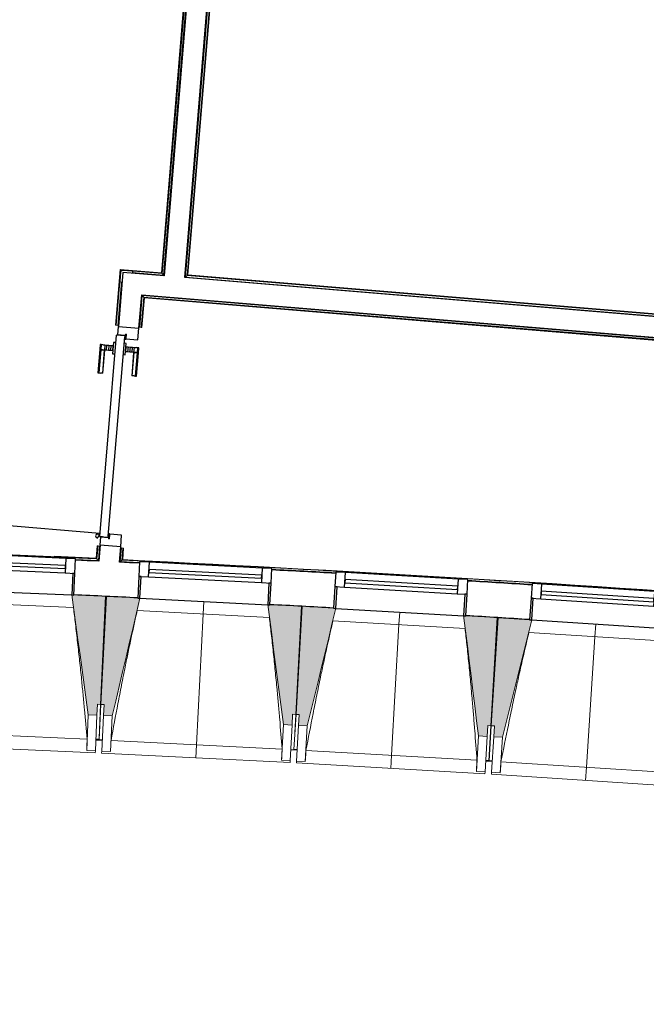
# Model space of a CAD drawing. Header units: millimetres. Extents: x -24070 to 30874, y -36590 to 4541.
# Tile 11 of 33: x -15457 to -12569, y -22550 to -18013. Entities that reach past the tile are written whole.
import ezdxf

# ---------------------------------------------------------------- set-up
doc = ezdxf.new("R2010")
doc.units = ezdxf.units.MM
for name, color, linetype, lineweight in [('A-DOOR', 7, 'Continuous', 25), ('A-FLOR-HRAL', 7, 'Continuous', 18), ('BATIEMENT', 7, 'Continuous', 18), ('BATIMENT', 7, 'Continuous', 25), ('ELEMENTS DETAILS', 7, 'Continuous', 18), ('EQP SPE', 7, 'Continuous', 18), ('FENETRES', 7, 'Continuous', 25), ('GEN', 7, 'Continuous', 18), ('SOLS', 7, 'Continuous', 25)]:
    doc.layers.add(name, color=color, linetype=linetype, lineweight=lineweight)
doc.layers.add('A-GLAZ', color=7, linetype='Continuous', lineweight=25, true_color=0x5c63b1)

# ---------------------------------------------------------------- blocks, each defined once
blk = doc.blocks.new('PRT_SIMPLE_HUI_58x68x48 - PRT_BOIS_1V_EI30_930x2040x40-552262-2021_015_1111_DCE_1_50_N0 FINI_CVC_CTA')
at = {"layer": 'ELEMENTS DETAILS', "lineweight": 25}
h = blk.add_hatch(color=256, dxfattribs=at)
h.paths.add_polyline_path([(-483.8, -9.7), (-489.6, -8), (-508.5, -8), (-508.5, -11.5), (-502, -11.5), (-502.1, -10.3), (-505.2, -10.3), (-505.2, -9.3), (-488.4, -9.4), (-485.1, -10.6)])
h.paths.add_polyline_path([(-483.8, -9.7), (-485.1, -11.7), (-496.1, -13.2), (-500.5, -13.6), (-500.5, -14.5), (-495.9, -14.5), (-483.8, -12.8), (-483.8, -10.5)])
h = blk.add_hatch(color=256, dxfattribs=at)
h.paths.add_polyline_path([(413.8, -9.7), (413.8, -12.8), (426.2, -14.5), (430.5, -14.1), (430.4, -13.2), (423.1, -12.8), (415.1, -11.7), (414.4, -10.7)])
h.paths.add_polyline_path([(438.5, -8), (418.5, -8), (413.8, -9.7), (415.1, -10.6), (418.7, -9.3), (435.2, -9.3), (435.2, -10.3), (432, -10.5), (432, -11.5), (438.5, -11.5), (438.5, -9)])
at = {"layer": 'A-DOOR'}
for p, q in [((-499.5, -14.5), (-499.5, -54.5)), ((426, -14.5), (-496, -14.5)), ((430.5, -54.5), (430.5, -14.5)), ((-499.5, -54.5), (430.5, -54.5)), ((417, -54.5), (417, -977.5))]:
    blk.add_line(p, q, dxfattribs=at)
at = {"layer": 'BATIMENT'}
for p, q in [((-427.1, 55), (-450.6, 55)), ((-450.6, 55), (-450.6, 54.5)), ((-450.6, 54.5), (-450.6, 50.4)), ((-427.1, 54.5), (-450.6, 54.5)), ((-450.6, 50.4), (-450.6, 43.3)), ((-427.1, 50.4), (-450.6, 50.4)), ((-319.6, 55), (-427.1, 55)), ((-427.1, 55), (-427.1, 54.5)), ((-427.1, 54.5), (-427.1, 55)), ((-427.1, 54.5), (-427.1, 50.4)), ((-319.6, 54.5), (-427.1, 54.5)), ((-427.1, 50.4), (-427.1, 54.5)), ((-427.1, 50.4), (-427.1, 43.3)), ((-319.6, 50.4), (-427.1, 50.4)), ((-427.1, 43.3), (-427.1, 50.4)), ((-319.6, 54.5), (-319.6, 55)), ((-319.6, 50.4), (-319.6, 54.5)), ((-319.6, 43.3), (-319.6, 50.4)), ((-450.6, 34), (-450.6, 43.3)), ((-450.6, 25.6), (-450.6, 34)), ((-427.1, 34), (-450.6, 34)), ((-450.6, 15.2), (-450.6, 25.6)), ((-427.1, 25.6), (-450.6, 25.6)), ((-450.6, 4.4), (-450.6, 15.2)), ((-427.1, 15.2), (-450.6, 15.2)), ((-450.6, -4), (-450.6, 4.4)), ((-450.6, 4.4), (-427.1, 4.4)), ((-427.1, 34), (-427.1, 43.3)), ((-427.1, 43.3), (-427.1, 34)), ((-427.1, 32.8), (-427.1, 34)), ((-319.6, 34), (-427.1, 34)), ((-427.1, 34), (-427.1, 25.6)), ((-427.1, 32.8), (-319.6, 32.8)), ((-427.1, 25.6), (-427.1, 15.2)), ((-427.1, 15.2), (-427.1, 4.4)), ((-427.1, 4.4), (-427.1, -4)), ((-319.6, 43.3), (-319.6, 34)), ((-319.6, 34), (-319.6, 32.8)), ((-465.6, -5.5), (-465.6, -14.5)), ((-413.4, -5.5), (-465.6, -5.5)), ((-450.6, -4), (-450.6, -5)), ((-450.6, -5), (-427.1, -5)), ((-427.1, -5), (-427.1, -4)), ((-413.4, -14.5), (-413.4, -5.5)), ((-465.6, -54.5), (-465.6, -63.5)), ((-465.6, -63.5), (-413.4, -63.5)), ((-427.1, -64), (-450.6, -64)), ((-450.6, -64), (-450.6, -65)), ((-450.6, -73.4), (-450.6, -65)), ((-450.6, -84.2), (-450.6, -73.4)), ((-427.1, -73.4), (-450.6, -73.4)), ((-450.6, -94.6), (-450.6, -84.2)), ((-450.6, -84.2), (-427.1, -84.2)), ((-427.1, -65), (-427.1, -64)), ((-427.1, -65), (-427.1, -73.4)), ((-427.1, -73.4), (-427.1, -84.2)), ((-427.1, -84.2), (-427.1, -94.6)), ((-413.4, -63.5), (-413.4, -54.5)), ((-450.6, -103), (-450.6, -94.6)), ((-450.6, -94.6), (-427.1, -94.6)), ((-450.6, -112.3), (-450.6, -103)), ((-450.6, -103), (-427.1, -103)), ((-450.6, -112.3), (-450.6, -119.4)), ((-450.6, -119.4), (-450.6, -123.5)), ((-450.6, -119.4), (-427.1, -119.4)), ((-450.6, -123.5), (-450.6, -124)), ((-450.6, -123.5), (-427.1, -123.5)), ((-450.6, -124), (-427.1, -124)), ((-427.1, -94.6), (-427.1, -103)), ((-427.1, -103), (-427.1, -101.8)), ((-319.6, -101.8), (-427.1, -101.8)), ((-427.1, -112.3), (-427.1, -103)), ((-427.1, -103), (-319.6, -103)), ((-427.1, -103), (-427.1, -112.3)), ((-427.1, -112.3), (-427.1, -119.4)), ((-427.1, -119.4), (-427.1, -112.3)), ((-427.1, -119.4), (-427.1, -123.5)), ((-427.1, -119.4), (-319.6, -119.4)), ((-427.1, -123.5), (-427.1, -119.4)), ((-427.1, -123.5), (-427.1, -124)), ((-427.1, -123.5), (-319.6, -123.5)), ((-427.1, -124), (-427.1, -123.5)), ((-427.1, -124), (-319.6, -124)), ((-319.6, -101.8), (-319.6, -103)), ((-319.6, -103), (-319.6, -112.3)), ((-319.6, -119.4), (-319.6, -112.3)), ((-319.6, -123.5), (-319.6, -119.4)), ((-319.6, -124), (-319.6, -123.5))]:
    blk.add_line(p, q, dxfattribs=at)
for radius, start, end in [(9.12, 155.8208, 180), (9.12, 180, 204.1792), (7.5, 360, 180), (7.5, 180, 360), (7.5, 180, 240), (7.5, 135, 165), (9.12, 111.9887, 120), (9.12, 240, 248.0113), (7.5, 60, 120), (7.5, 270, 0), (9.12, 60, 68.0113), (7.5, 0, 30), (9.12, 0, 24.1792)]:
    blk.add_arc((429, -65.5), radius, start, end, dxfattribs=at)
at = {"layer": 'ELEMENTS DETAILS'}
for p, q in [((-488.5, -8), (-508.5, -8)), ((-508.5, -8), (-508.5, -11.5)), ((-508.5, -11.5), (-502, -11.5)), ((-505.2, -10.3), (-505.2, -9.3)), ((-505.2, -9.3), (-488.7, -9.3)), ((-502, -10.3), (-505.2, -10.3)), ((-502, -11.5), (-502, -10.3)), ((-496.1, -13.2), (-500.5, -13.2)), ((-500.5, -13.2), (-500.5, -14.5)), ((-500.5, -14.5), (-496, -14.5)), ((-485.1, -11.7), (-496.1, -13.2)), ((-496, -14.5), (-483.8, -12.8)), ((-488.7, -9.3), (-485.1, -10.6)), ((-483.8, -9.7), (-488.5, -8)), ((-485.1, -10.6), (-485.1, -11.7)), ((-483.8, -12.8), (-483.8, -9.7)), ((418.5, -8), (413.8, -9.7)), ((413.8, -9.7), (413.8, -12.8)), ((413.8, -12.8), (426, -14.5)), ((415.1, -10.6), (418.7, -9.3)), ((415.1, -11.7), (415.1, -10.6)), ((426.1, -13.2), (415.1, -11.7)), ((438.5, -8), (418.5, -8)), ((418.7, -9.3), (435.2, -9.3)), ((426, -14.5), (430.5, -14.5)), ((430.5, -13.2), (426.1, -13.2)), ((430.5, -14.5), (430.5, -13.2)), ((435.2, -10.3), (432, -10.3)), ((432, -10.3), (432, -11.5)), ((432, -11.5), (438.5, -11.5)), ((435.2, -9.3), (435.2, -10.3)), ((438.5, -11.5), (438.5, -8))]:
    blk.add_line(p, q, dxfattribs=at)
at = {"layer": 'EQP SPE'}
for p, q in [((430.5, -40.5), (430.5, -54.5)), ((430.5, -54.5), (403.5, -54.5))]:
    blk.add_line(p, q, dxfattribs=at)
blk = doc.blocks.new('XXX_VIDE FENETRE - 590-389517-2021_015_1111_DCE_1_50_N0 FINI_CVC_CTA')
at = {"layer": 'A-GLAZ'}
for p, q in [((260.1, -120), (-260.1, -120)), ((-260.1, -120), (-260.1, -135)), ((-260.1, -135), (260.1, -135)), ((260.1, -135), (260.1, -120))]:
    blk.add_line(p, q, dxfattribs=at)
at = {"layer": 'FENETRES'}
for p, q in [((-305.1, 0), (-305.1, -100)), ((-295.1, 0), (-305.1, 0)), ((295.1, 0), (-295.1, 0)), ((-295.1, -100), (-295.1, 0)), ((305.1, 0), (295.1, 0)), ((295.1, 0), (295.1, -100)), ((305.1, -100), (305.1, 0)), ((-305.1, -100), (-295.1, -100)), ((-260.1, -100), (-305.1, -100)), ((-305.1, -100), (-305.1, -167.5)), ((-260.1, -167.5), (-260.1, -100)), ((260.1, -100), (-260.1, -100)), ((260.1, -100), (260.1, -167.5)), ((305.1, -100), (260.1, -100)), ((295.1, -100), (305.1, -100)), ((305.1, -167.5), (305.1, -100)), ((-305.1, -167.5), (-260.1, -167.5)), ((-260.1, -167.5), (260.1, -167.5)), ((260.1, -167.5), (305.1, -167.5))]:
    blk.add_line(p, q, dxfattribs=at)
blk = doc.blocks.new('Garde-corps - Garde-corps-505471-2021_015_1111_DCE_1_50_N0 FINI_CVC_CTA')
at = {"layer": 'A-FLOR-HRAL'}
for p, q in [((-14410.7, -14446.4), (-14803.3, -19179.3)), ((-14409, -14444.9), (-14801.8, -19181.1)), ((-14407.1, -14443.2), (-14800.2, -19182.9)), ((-14399.4, -14436.5), (-14793.7, -19190.6)), ((-14993.5, -19163.5), (-15014.9, -19421.1)), ((-14992, -19165.3), (-15013.3, -19421.3)), ((-14990.4, -19167.2), (-15011.5, -19421.4)), ((-14803.3, -19179.3), (-14993.5, -19163.5)), ((-14801.8, -19181.1), (-14992, -19165.3)), ((-14800.2, -19182.9), (-14990.4, -19167.2)), ((-14990.4, -19167.2), (-14987.7, -19170.5)), ((-14793.7, -19190.6), (-14938.1, -19178.6)), ((-14800.2, -19182.9), (-14793.7, -19190.6)), ((-14987.7, -19220.7), (-15004.4, -19422)), ((-15014.9, -19421.1), (-15013.3, -19421.3)), ((-15011.5, -19421.4), (-15013.3, -19421.3)), ((-15004.4, -19422), (-15011.5, -19421.4)), ((-15004.4, -19422), (-15001.4, -19422.3)), ((-15099.2, -20437.6), (-15103.9, -20494.4)), ((-15097.6, -20437.8), (-15102.4, -20496.1)), ((-15095.8, -20437.9), (-15100.8, -20497.9)), ((-15097.6, -20437.8), (-15099.2, -20437.6)), ((-15097.6, -20437.8), (-15095.8, -20437.9)), ((-15095.8, -20437.9), (-15088.7, -20438.5)), ((-15088.7, -20438.5), (-15094.3, -20505.3)), ((-15085.8, -20438.8), (-15088.7, -20438.5)), ((-15103.9, -20494.4), (-15340.2, -20488)), ((-15103.9, -20494.4), (-15297.2, -20485.4)), ((-15094.3, -20505.3), (-15199.5, -20502.5)), ((-15094.3, -20505.3), (-15199.4, -20500.4))]:
    blk.add_line(p, q, dxfattribs=at)
at = {"layer": 'A-FLOR-HRAL', "flags": 128}
blk.add_lwpolyline([(-15100.8, -20497.9), (-15097.6, -20501.6), (-15094.3, -20505.3)], dxfattribs=at)
at = {"layer": 'A-FLOR-HRAL'}
for radius, start, end in [(130446.8, 87.310169, 90.815427), (130448.6, 87.310907, 88.301428)]:
    blk.add_arc((-21222.6, -150801), radius, start, end, dxfattribs=at)
for points, knots in [([(-14993.5, -19163.5), (-14993.5, -19163.5), (-14993.5, -19163.5), (-14993.4, -19163.7), (-14993.3, -19163.8), (-14993.1, -19164), (-14993, -19164.2), (-14992.9, -19164.3), (-14992.7, -19164.4), (-14992.6, -19164.6), (-14992.5, -19164.7), (-14992.4, -19164.8), (-14992.3, -19165), (-14992.2, -19165.1), (-14992.1, -19165.2), (-14992, -19165.3)], [0.1, 0.1, 0.1, 0.1, 0.2, 0.3, 0.4, 0.475, 0.55, 0.6, 0.65, 0.7, 0.75, 0.8, 0.85, 0.9, 1, 1, 1, 1]), ([(-14803.3, -19179.3), (-14803.3, -19179.3), (-14803.3, -19179.3), (-14803.2, -19179.4), (-14803, -19179.6), (-14802.9, -19179.8), (-14802.7, -19179.9), (-14802.6, -19180.1), (-14802.5, -19180.2), (-14802.4, -19180.4), (-14802.3, -19180.5), (-14802.2, -19180.6), (-14802.1, -19180.7), (-14801.9, -19180.9), (-14801.8, -19181), (-14801.8, -19181.1)], [0.1, 0.1, 0.1, 0.1, 0.2, 0.3, 0.4, 0.475, 0.55, 0.6, 0.65, 0.7, 0.75, 0.8, 0.85, 0.9, 1, 1, 1, 1]), ([(-14793.7, -19190.6), (-14793.7, -19190.6), (-14793.6, -19190.7), (-14793.5, -19190.9), (-14793.3, -19191), (-14793.2, -19191.2), (-14793, -19191.4), (-14792.8, -19191.6), (-14792.6, -19191.9), (-14792.4, -19192.2), (-14792.2, -19192.4), (-14791.9, -19192.7), (-14791.5, -19193.2), (-14791.2, -19193.6), (-14790.9, -19193.9)], [0, 0, 0, 0, 0.166667, 0.25, 0.333333, 0.416667, 0.458333, 0.5, 0.583333, 0.666667, 0.708333, 0.75, 0.833333, 1, 1, 1, 1]), ([(-15103.9, -20494.4), (-15103.9, -20494.4), (-15103.9, -20494.4), (-15103.8, -20494.5), (-15103.7, -20494.6), (-15103.6, -20494.7), (-15103.5, -20494.8), (-15103.3, -20495), (-15103.2, -20495.2), (-15103, -20495.4), (-15102.8, -20495.6), (-15102.6, -20495.8), (-15102.5, -20496), (-15102.4, -20496.1)], [0.075, 0.075, 0.075, 0.075, 0.15, 0.2125, 0.275, 0.35, 0.425, 0.5, 0.6, 0.7, 0.775, 0.85, 1, 1, 1, 1]), ([(-15094.3, -20505.3), (-15094.3, -20505.3), (-15094.3, -20505.4), (-15094.2, -20505.4), (-15094.2, -20505.5), (-15094.1, -20505.6), (-15094, -20505.7), (-15093.9, -20505.8), (-15093.8, -20505.9), (-15093.7, -20506), (-15093.6, -20506.1), (-15093.5, -20506.2), (-15093.4, -20506.3), (-15093.3, -20506.4), (-15093.2, -20506.6), (-15093.1, -20506.7), (-15093, -20506.8), (-15092.8, -20507), (-15092.5, -20507.4), (-15092.1, -20507.9), (-15091.7, -20508.3), (-15091.5, -20508.5)], [0, 0, 0, 0, 0.071429, 0.107143, 0.142857, 0.214286, 0.25, 0.285714, 0.321429, 0.357143, 0.392857, 0.428571, 0.464286, 0.5, 0.535714, 0.571429, 0.607143, 0.642857, 0.714286, 0.857143, 1, 1, 1, 1])]:
    blk.add_open_spline(points, degree=3, knots=knots, dxfattribs=at)
blk = doc.blocks.new('Garde-corps - Garde-corps-505703-2021_015_1111_DCE_1_50_N0 FINI_CVC_CTA')
at = {"layer": 'A-FLOR-HRAL'}
for p, q in [((-14693, -19199), (-14298.4, -14441.6)), ((-14685.3, -19192.5), (-14291.9, -14449.1)), ((-14683.5, -19190.9), (-14290.4, -14451.4)), ((-14681.7, -19189.4), (-14288.8, -14452.6)), ((-11496.1, -19453.6), (-14681.7, -19189.4)), ((-14685.3, -19192.5), (-14693, -19199)), ((-11497, -19464.1), (-14693, -19199)), ((-11496.4, -19457), (-14685.3, -19192.5)), ((-11496.3, -19455.2), (-14683.5, -19190.9))]:
    blk.add_line(p, q, dxfattribs=at)
for points, knots in [([(-14681.7, -19189.4), (-14681.7, -19189.4), (-14681.7, -19189.4), (-14681.8, -19189.5), (-14682, -19189.6), (-14682.2, -19189.8), (-14682.3, -19189.9), (-14682.5, -19190.1), (-14682.6, -19190.2), (-14682.8, -19190.3), (-14682.9, -19190.4), (-14683, -19190.5), (-14683.1, -19190.6), (-14683.3, -19190.7), (-14683.4, -19190.8), (-14683.5, -19190.9)], [0.1, 0.1, 0.1, 0.1, 0.2, 0.3, 0.4, 0.475, 0.55, 0.6, 0.65, 0.7, 0.75, 0.8, 0.85, 0.9, 1, 1, 1, 1]), ([(-14693, -19199), (-14693, -19199), (-14693.1, -19199), (-14693.3, -19199.2), (-14693.5, -19199.3), (-14693.7, -19199.5), (-14693.8, -19199.7), (-14694, -19199.8), (-14694.3, -19200), (-14694.6, -19200.3), (-14694.8, -19200.5), (-14695.1, -19200.7), (-14695.6, -19201.1), (-14696, -19201.5), (-14696.3, -19201.7)], [0, 0, 0, 0, 0.166667, 0.25, 0.333333, 0.416667, 0.458333, 0.5, 0.583333, 0.666667, 0.708333, 0.75, 0.833333, 1, 1, 1, 1])]:
    blk.add_open_spline(points, degree=3, knots=knots, dxfattribs=at)
blk = doc.blocks.new('Garde-corps - Garde-corps-507164-2021_015_1111_DCE_1_50_N0 FINI_CVC_CTA')
at = {"layer": 'A-FLOR-HRAL'}
for p, q in [((-14903.8, -19430.4), (-14891.6, -19283.8)), ((-14896.7, -19430.9), (-14885.1, -19291.5)), ((-14894.9, -19431.1), (-14883.5, -19293.4)), ((-14893.3, -19431.2), (-14882, -19295.2)), ((-14891.6, -19283.8), (-11505.3, -19564.7)), ((-14885.1, -19291.5), (-14891.6, -19283.8)), ((-14885.1, -19291.5), (-11505.9, -19571.8)), ((-14883.5, -19293.4), (-11506.1, -19573.5)), ((-14882, -19295.2), (-11506.2, -19575.2)), ((-14906.8, -19430.1), (-14903.8, -19430.4)), ((-14896.7, -19430.9), (-14903.8, -19430.4)), ((-14894.9, -19431.1), (-14896.7, -19430.9)), ((-14894.9, -19431.1), (-14893.3, -19431.2)), ((-11506.2, -19575.2), (-11506.1, -19573.5)), ((-11505.9, -19571.8), (-11506.1, -19573.5)), ((-11505.3, -19564.7), (-11505.9, -19571.8)), ((-11505.3, -19564.7), (-11505.1, -19561.7))]:
    blk.add_line(p, q, dxfattribs=at)
for points, knots in [([(-14891.6, -19283.8), (-14891.6, -19283.8), (-14891.7, -19283.8), (-14891.8, -19283.6), (-14892, -19283.4), (-14892.2, -19283.2), (-14892.3, -19283), (-14892.5, -19282.9), (-14892.7, -19282.6), (-14892.9, -19282.3), (-14893.2, -19282), (-14893.4, -19281.8), (-14893.8, -19281.3), (-14894.1, -19280.9), (-14894.4, -19280.6)], [0, 0, 0, 0, 0.166667, 0.25, 0.333333, 0.416667, 0.458333, 0.5, 0.583333, 0.666667, 0.708333, 0.75, 0.833333, 1, 1, 1, 1]), ([(-14882, -19295.2), (-14882, -19295.2), (-14882.1, -19295.2), (-14882.2, -19295), (-14882.3, -19294.9), (-14882.4, -19294.7), (-14882.6, -19294.5), (-14882.7, -19294.4), (-14882.8, -19294.2), (-14882.9, -19294.1), (-14883, -19294), (-14883.2, -19293.9), (-14883.3, -19293.7), (-14883.4, -19293.6), (-14883.5, -19293.5), (-14883.5, -19293.4)], [0.1, 0.1, 0.1, 0.1, 0.2, 0.3, 0.4, 0.475, 0.55, 0.6, 0.65, 0.7, 0.75, 0.8, 0.85, 0.9, 1, 1, 1, 1])]:
    blk.add_open_spline(points, degree=3, knots=knots, dxfattribs=at)
blk = doc.blocks.new('Garde-corps - Garde-corps-508221-2021_015_1111_DCE_1_50_N0 FINI_CVC_CTA')
at = {"layer": 'A-FLOR-HRAL'}
for p, q in [((-14993.3, -20510.1), (-14988.1, -20446.9)), ((-14988.1, -20446.9), (-14991.1, -20446.6)), ((-14988.1, -20446.9), (-14981, -20447.5)), ((-14985.6, -20503.4), (-14981, -20447.5)), ((-14983.7, -20501.7), (-14979.3, -20447.6)), ((-14982, -20500.1), (-14977.6, -20447.7)), ((-14981, -20447.5), (-14979.3, -20447.6)), ((-14977.6, -20447.7), (-14979.3, -20447.6)), ((-14698.2, -20518.6), (-14982, -20500.1)), ((-14904.4, -20515.9), (-14993.3, -20510.1)), ((-14904.3, -20514.4), (-14993.3, -20510.1)), ((-14163.2, -20553.4), (-14224.3, -20549.4)), ((-14000.5, -20564.4), (-14005.1, -20564.1)), ((-11517.4, -20725.9), (-11537.5, -20724.4)), ((-11295.1, -20739.9), (-11333.8, -20737.3)), ((-10537.3, -20789.1), (-10822.5, -20770.6)), ((-10537.3, -20789.2), (-10721.2, -20774.2)), ((-10538.2, -20799.6), (-10683.4, -20790.2)), ((-10538.2, -20799.6), (-10683.2, -20787.8)), ((-9466.3, -20888.5), (-10538.2, -20799.6)), ((-10537.6, -20792.5), (-9412.8, -20885.8)), ((-10537.4, -20790.8), (-9410.9, -20884.2)), ((-9409.1, -20882.7), (-10537.3, -20789.1)), ((-9457.4, -21422.9), (-9412.8, -20885.8)), ((-9455.8, -21424.8), (-9410.9, -20884.2)), ((-9454.3, -21426.6), (-9409.1, -20882.7)), ((-9412.8, -20885.8), (-9416.1, -20888.6)), ((-9460.1, -21369.4), (-9424.3, -20938.2)), ((-10207.5, -21873.3), (-10164.6, -21357.1)), ((-10200.4, -21873.9), (-10158.1, -21364.8)), ((-10198.6, -21874), (-10156.5, -21366.7)), ((-10164.6, -21357.1), (-9509.8, -21411.4)), ((-10158.1, -21364.8), (-10164.6, -21357.1)), ((-10158.1, -21364.8), (-9457.4, -21422.9)), ((-10156.5, -21366.7), (-9455.8, -21424.8)), ((-10197, -21874.1), (-10155, -21368.4)), ((-10155, -21368.4), (-9454.3, -21426.6)), ((-9457.4, -21422.9), (-9460.2, -21419.6)), ((-10294.8, -22925.5), (-10267, -22590.8)), ((-10287.1, -22919), (-10259.9, -22591.4)), ((-10285.3, -22917.4), (-10258.2, -22591.5)), ((-10283.5, -22915.9), (-10256.6, -22591.7)), ((-10230.2, -22933.6), (-10298.1, -22928.3)), ((-9797.4, -22965.4), (-10294.8, -22925.5)), ((-9741, -22959.4), (-10283.5, -22915.9)), ((-10074.4, -22942.9), (-10244, -22929.5)), ((-9800.1, -22965.1), (-9972.7, -22951.1)), ((-9754.7, -23108.6), (-9742.7, -22960.9)), ((-9744.6, -22962.5), (-9753.8, -22961.8)), ((-9752.9, -23107.1), (-9741, -22959.4)), ((-9744.6, -22962.5), (-9747.5, -22965)), ((-9745.4, -22971.7), (-9744.6, -22962.5)), ((-9764.3, -23116.8), (-9756, -23014.2)), ((-9756.6, -23110.2), (-9748.7, -23012.4)), ((-9756.6, -23110.2), (-9764.3, -23116.8)), ((-9485.1, -23139.4), (-9764.3, -23116.8)), ((-9484.5, -23132.3), (-9756.6, -23110.2)), ((-9484.3, -23130.6), (-9754.7, -23108.6)), ((-9484.2, -23128.9), (-9752.9, -23107.1)), ((-9484.5, -23132.3), (-9485.1, -23139.4)), ((-9484.3, -23130.6), (-9484.5, -23132.3)), ((-9484.3, -23130.6), (-9484.2, -23128.9)), ((-9485.3, -23142.4), (-9485.1, -23139.4))]:
    blk.add_line(p, q, dxfattribs=at)
at = {"layer": 'A-FLOR-HRAL', "flags": 128}
for points in [[(-14985.6, -20503.4), (-14989.5, -20506.7), (-14993.3, -20510.1)], [(-14982, -20500.2), (-14982.1, -20500.2), (-14982.2, -20500.4), (-14982.4, -20500.5), (-14982.6, -20500.7), (-14982.9, -20500.9), (-14983.1, -20501.1), (-14983.3, -20501.3), (-14983.5, -20501.5), (-14983.7, -20501.7)], [(-14993.3, -20510.1), (-14993.5, -20510.2), (-14993.8, -20510.5), (-14994.2, -20510.9), (-14994.8, -20511.4), (-14995.4, -20511.9), (-14996, -20512.4), (-14996.6, -20513)], [(-10294.8, -22925.5), (-10295, -22925.6), (-10295.3, -22925.9), (-10295.7, -22926.3), (-10296.3, -22926.8), (-10296.8, -22927.3), (-10297.5, -22927.8), (-10298.1, -22928.3)], [(-10287.1, -22919), (-10291, -22922.3), (-10294.8, -22925.5)], [(-10283.5, -22915.9), (-10283.5, -22915.9), (-10283.6, -22916), (-10283.7, -22916.1), (-10283.9, -22916.3), (-10284.2, -22916.5), (-10284.4, -22916.7), (-10284.6, -22916.9), (-10284.8, -22917), (-10285.1, -22917.2), (-10285.3, -22917.4)]]:
    blk.add_lwpolyline(points, dxfattribs=at)
at = {"layer": 'A-FLOR-HRAL'}
for centre, radius, start, end in [((-21222.6, -150801), 130446.8, 85.301593, 87.259515), ((-21222.6, -150801), 130448.6, 85.791063, 87.258723), ((-21222.6, -150801), 130439.7, 86.825999, 86.955563), ((-21222.6, -150801), 130439.7, 86.427964, 86.557968), ((-21222.6, -150801), 130439.7, 86.029611, 86.159933), ((-21222.6, -150801), 130448.6, 85.301593, 85.790698), ((-21222.6, -150801), 130439.7, 85.633537, 85.761579), ((-19463.8, -140716), 118153.9, 85.305798, 85.545501), ((-19463.8, -140716), 118155.6, 85.280726, 85.544652), ((-19463.8, -140716), 118143.7, 85.364067, 85.484446)]:
    blk.add_arc(centre, radius, start, end, dxfattribs=at)
for points, knots in [([(-9409.1, -20882.7), (-9409.2, -20882.7), (-9409.2, -20882.7), (-9409.3, -20882.9), (-9409.5, -20883), (-9409.7, -20883.1), (-9409.8, -20883.3), (-9410, -20883.4), (-9410.1, -20883.5), (-9410.2, -20883.6), (-9410.4, -20883.7), (-9410.5, -20883.9), (-9410.6, -20884), (-9410.8, -20884.1), (-9410.9, -20884.2), (-9410.9, -20884.2)], [0.1, 0.1, 0.1, 0.1, 0.2, 0.3, 0.4, 0.475, 0.55, 0.6, 0.65, 0.7, 0.75, 0.8, 0.85, 0.9, 1, 1, 1, 1]), ([(-10164.6, -21357.1), (-10164.6, -21357.1), (-10164.7, -21357), (-10164.8, -21356.9), (-10165, -21356.7), (-10165.2, -21356.5), (-10165.3, -21356.3), (-10165.5, -21356.1), (-10165.7, -21355.8), (-10166, -21355.5), (-10166.2, -21355.3), (-10166.4, -21355), (-10166.8, -21354.6), (-10167.1, -21354.1), (-10167.4, -21353.9)], [0, 0, 0, 0, 0.166667, 0.25, 0.333333, 0.416667, 0.458333, 0.5, 0.583333, 0.666667, 0.708333, 0.75, 0.833333, 1, 1, 1, 1]), ([(-10155, -21368.4), (-10155, -21368.4), (-10155.1, -21368.4), (-10155.2, -21368.3), (-10155.3, -21368.1), (-10155.5, -21367.9), (-10155.6, -21367.8), (-10155.7, -21367.6), (-10155.8, -21367.5), (-10155.9, -21367.4), (-10156.1, -21367.2), (-10156.2, -21367.1), (-10156.3, -21367), (-10156.4, -21366.8), (-10156.5, -21366.7), (-10156.5, -21366.7)], [0.1, 0.1, 0.1, 0.1, 0.2, 0.3, 0.4, 0.475, 0.55, 0.6, 0.65, 0.7, 0.75, 0.8, 0.85, 0.9, 1, 1, 1, 1]), ([(-9454.3, -21426.6), (-9454.3, -21426.6), (-9454.3, -21426.5), (-9454.4, -21426.4), (-9454.6, -21426.2), (-9454.7, -21426.1), (-9454.9, -21425.9), (-9455, -21425.7), (-9455.1, -21425.6), (-9455.2, -21425.5), (-9455.3, -21425.4), (-9455.4, -21425.2), (-9455.5, -21425.1), (-9455.7, -21424.9), (-9455.7, -21424.8), (-9455.8, -21424.8)], [0.1, 0.1, 0.1, 0.1, 0.2, 0.3, 0.4, 0.475, 0.55, 0.6, 0.65, 0.7, 0.75, 0.8, 0.85, 0.9, 1, 1, 1, 1]), ([(-9741, -22959.4), (-9741, -22959.4), (-9741, -22959.4), (-9741.1, -22959.5), (-9741.2, -22959.6), (-9741.3, -22959.7), (-9741.5, -22959.9), (-9741.6, -22960), (-9741.9, -22960.2), (-9742.1, -22960.4), (-9742.3, -22960.5), (-9742.5, -22960.7), (-9742.6, -22960.9), (-9742.7, -22960.9)], [0.075, 0.075, 0.075, 0.075, 0.15, 0.2125, 0.275, 0.35, 0.425, 0.5, 0.6, 0.7, 0.775, 0.85, 1, 1, 1, 1]), ([(-9764.3, -23116.8), (-9764.3, -23116.8), (-9764.3, -23116.8), (-9764.5, -23117), (-9764.7, -23117.1), (-9764.9, -23117.3), (-9765.1, -23117.4), (-9765.3, -23117.6), (-9765.5, -23117.8), (-9765.8, -23118.1), (-9766.1, -23118.3), (-9766.3, -23118.5), (-9766.5, -23118.7), (-9766.7, -23118.8)], [0, 0, 0, 0, 0.1666667, 0.25, 0.3333333, 0.4166667, 0.4583333, 0.5, 0.5833333, 0.6666667, 0.7083333, 0.75, 0.8333333, 0.8333333, 0.8333333, 0.8333333]), ([(-9752.9, -23107.1), (-9752.9, -23107.1), (-9753, -23107.2), (-9753.1, -23107.3), (-9753.3, -23107.4), (-9753.4, -23107.6), (-9753.6, -23107.7), (-9753.8, -23107.8), (-9753.9, -23107.9), (-9754, -23108), (-9754.1, -23108.2), (-9754.3, -23108.3), (-9754.4, -23108.4), (-9754.6, -23108.5), (-9754.7, -23108.6), (-9754.7, -23108.6)], [0.1, 0.1, 0.1, 0.1, 0.2, 0.3, 0.4, 0.475, 0.55, 0.6, 0.65, 0.7, 0.75, 0.8, 0.85, 0.9, 1, 1, 1, 1])]:
    blk.add_open_spline(points, degree=3, knots=knots, dxfattribs=at)
blk = doc.blocks.new('1010_PROTECTION  D_ANGLE - 1010_PROTECTION  D_ANGLE-534363-2021_015_1111_DCE_1_50_N0 FINI_CVC_CTA')
at = {"layer": 'EQP SPE'}
for p, q in [((-10, 40), (-10, 0)), ((0, 0), (0, 40)), ((40, 0), (0, 0)), ((0, -10), (40, -10))]:
    blk.add_line(p, q, dxfattribs=at)
for centre, radius, start, end in [((-5, 40), 5, 360, 180), ((0, 0), 10, 180, 270), ((40, -5), 5, 270, 90)]:
    blk.add_arc(centre, radius, start, end, dxfattribs=at)
blk = doc.blocks.new('B02_ARC_rvt-1-2021_015_1111_DCE_1_50_N0 FINI_CVC_CTA')
at = {"layer": 'BATIEMENT', "lineweight": 25}
for p, q in [((-14396.1, -14433.6), (-14790.9, -19193.9)), ((-14696.3, -19201.7), (-14301.2, -14438.5)), ((-14981.2, -19178.1), (-14989, -19272.8)), ((-14790.9, -19193.9), (-14981.2, -19178.1)), ((-11492.6, -19467.4), (-14696.3, -19201.7)), ((-14989, -19272.8), (-15001.8, -19426.9)), ((-14907.2, -19434.7), (-14894.4, -19280.6)), ((-14894.4, -19280.6), (-11500.5, -19562.1)), ((-15001.8, -19426.9), (-14907.2, -19434.7)), ((-15085.4, -20434.1), (-15091.5, -20508.5)), ((-14990.7, -20442), (-15085.4, -20434.1)), ((-14996.6, -20513), (-14990.7, -20442))]:
    blk.add_line(p, q, dxfattribs=at)
at = {"layer": 'BATIEMENT', "lineweight": 25, "flags": 128}
for points in [[(-15091.5, -20508.5), (-15145.5, -20505.9), (-15199.5, -20503.4)], [(-14904.4, -20517.4), (-14950.5, -20515.2), (-14996.6, -20513)]]:
    blk.add_lwpolyline(points, dxfattribs=at)
at = {"layer": 'BATIEMENT', "lineweight": 25}
for radius, start, end in [(130436.7, 86.826002, 86.955561), (130436.7, 86.427967, 86.557965), (130276.7, 87.223762, 87.353211), (130276.7, 86.826166, 86.955396), (130276.7, 86.42813, 86.557799)]:
    blk.add_arc((-21222.6, -150801), radius, start, end, dxfattribs=at)
at = {"layer": 'SOLS'}
for p, q in [((-15005, -19465.1), (-15001.8, -19426.9)), ((-14912.2, -19487.9), (-14907.8, -19434.7)), ((-14972.1, -19467.8), (-15005, -19465.1)), ((-14973.3, -19482.8), (-14972.1, -19482.9)), ((-14972.2, -19469.3), (-14972.1, -19467.8)), ((-14970.8, -19483), (-14968.8, -19483.2)), ((-14967.4, -19483.3), (-14912.2, -19487.9)), ((-15085.4, -20434.1), (-15082.2, -20395.9)), ((-15082.2, -20395.9), (-15049.3, -20398.6)), ((-15049.3, -20398.6), (-15049.2, -20397.1)), ((-15046.9, -20383.8), (-15048.1, -20383.7)), ((-15043.5, -20384.1), (-15045.5, -20383.9)), ((-14987, -20388.8), (-15042.1, -20384.2)), ((-14991.4, -20441.9), (-14987, -20388.8)), ((-15061.9, -20671.8), (-15057.4, -20672)), ((-14158.6, -20718.1), (-14154.5, -20718.3)), ((-13256.1, -20770.3), (-13251, -20770.6))]:
    blk.add_line(p, q, dxfattribs=at)
at = {"layer": 'BATIEMENT', "lineweight": 18}
for name in ['Garde-corps - Garde-corps-505471-2021_015_1111_DCE_1_50_N0 FINI_CVC_CTA', 'Garde-corps - Garde-corps-505703-2021_015_1111_DCE_1_50_N0 FINI_CVC_CTA', 'Garde-corps - Garde-corps-507164-2021_015_1111_DCE_1_50_N0 FINI_CVC_CTA', 'Garde-corps - Garde-corps-508221-2021_015_1111_DCE_1_50_N0 FINI_CVC_CTA']:
    blk.add_blockref(name, (0, 0), dxfattribs=at)
at = {"layer": 'BATIMENT', "lineweight": 18, "rotation": 265.2586130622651}
blk.add_blockref('PRT_SIMPLE_HUI_58x68x48 - PRT_BOIS_1V_EI30_930x2040x40-552262-2021_015_1111_DCE_1_50_N0 FINI_CVC_CTA', (-14999.2, -19969.3), dxfattribs=at)
at = {"layer": 'EQP SPE', "lineweight": 18, "rotation": 265.2586130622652}
blk.add_blockref('1010_PROTECTION  D_ANGLE - 1010_PROTECTION  D_ANGLE-534363-2021_015_1111_DCE_1_50_N0 FINI_CVC_CTA', (-14981.2, -19178.1), dxfattribs=at)
at = {"layer": 'FENETRES', "lineweight": 18}
for p, rotation in [((-15511.4, -20651), 177.4871597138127), ((-14607.9, -20693.8), 177.0898907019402), ((-13705.2, -20742.9), 176.6926216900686), ((-12801.9, -20798.2), 176.2953526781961)]:
    blk.add_blockref('XXX_VIDE FENETRE - 590-389517-2021_015_1111_DCE_1_50_N0 FINI_CVC_CTA', p, dxfattribs=dict(at, rotation=rotation))
blk = doc.blocks.new('20_MUR PREFA_01 - MODULE_01 B-3165811-2021_015_1111_DCE_1_50_N0 FINI_CVC_CTA')
at = {"layer": 'GEN'}
for p, q in [((0, 722.1), (0, 661.4)), ((0, 661.4), (0, 58.5)), ((0, 0.7), (0, 58.5))]:
    blk.add_line(p, q, dxfattribs=at)
blk = doc.blocks.new('B02_DC_STR_rvt-1-2021_015_1111_DCE_1_50_N0 FINI_CVC_CTA')
at = {"layer": 'BATIMENT', "lineweight": 5, "true_color": 0x787878}
for points in [[(-15100.9, -21217.7), (-15098.7, -21167.7), (-15083.7, -21168.4), (-15061.8, -20670.1), (-15206.6, -20663.7), (-15206.6, -20664.4), (-15216.5, -20664.4), (-15140.8, -21215.9)], [(-15030.2, -21221.2), (-14902.7, -20678.9), (-14912.6, -20678.4), (-14912.6, -20677.7), (-15057.3, -20670.3), (-15082.6, -21168.5), (-15067.6, -21169.2), (-15070.2, -21219.2), (-15067.6, -21219.3)], [(-14201.3, -21263.3), (-14198.8, -21213.4), (-14183.8, -21214.2), (-14158.5, -20716), (-14303.2, -20708.7), (-14303.2, -20709.3), (-14313.1, -20709.3), (-14241.2, -21261.3)], [(-14131.2, -21267.3), (-13999.9, -20725.9), (-14009.8, -20725.3), (-14009.8, -20724.6), (-14154.4, -20716.2), (-14183.2, -21214.2), (-14168.2, -21215.1), (-14171.1, -21265), (-14152.8, -21266)], [(-13302.6, -21315.2), (-13299.7, -21265.3), (-13284.7, -21266.1), (-13255.9, -20768.2), (-13400.6, -20759.8), (-13400.6, -20760.5), (-13410.5, -20760.5), (-13342.5, -21312.9)], [(-13231.5, -21319.7), (-13096.4, -20779.2), (-13106.3, -20778.5), (-13106.3, -20777.8), (-13250.9, -20768.5), (-13283.1, -21266.2), (-13268.2, -21267.2), (-13271.4, -21317.1), (-13268.2, -21317.3)]]:
    blk.add_hatch(color=8, dxfattribs=at).paths.add_polyline_path(points)
at = {"layer": 'BATIEMENT'}
for p, q in [((-15061.8, -20670.1), (-15206.7, -20663.7)), ((-15083.7, -21168.4), (-15061.8, -20670.1)), ((-15057.3, -20670.3), (-15082.6, -21168.5)), ((-14912.6, -20677.7), (-15057.3, -20670.3)), ((-14158.5, -20716), (-14303.2, -20708.6)), ((-14183.8, -21214.2), (-14158.5, -20716)), ((-14154.4, -20716.2), (-14183.2, -21214.2)), ((-14009.8, -20724.6), (-14154.4, -20716.2)), ((-13255.9, -20768.2), (-13400.7, -20759.8)), ((-13284.7, -21266.1), (-13255.9, -20768.2)), ((-13250.9, -20768.5), (-13283.1, -21266.2)), ((-13106.3, -20777.9), (-13250.9, -20768.5)), ((-15100.9, -21217.7), (-15098.7, -21167.7)), ((-15098.7, -21167.7), (-15083.7, -21168.4)), ((-15082.6, -21168.5), (-15067.6, -21169.2)), ((-15067.6, -21169.2), (-15070.2, -21219.2)), ((-15140.8, -21215.9), (-15100.9, -21217.7)), ((-15070.2, -21219.2), (-15030.2, -21221.2)), ((-14201.3, -21263.3), (-14198.8, -21213.4)), ((-14198.8, -21213.4), (-14183.8, -21214.2)), ((-14183.2, -21214.2), (-14168.2, -21215.1)), ((-14168.2, -21215.1), (-14171.1, -21265)), ((-14241.2, -21261.3), (-14201.3, -21263.3)), ((-14171.1, -21265), (-14131.2, -21267.3)), ((-13302.6, -21315.2), (-13299.7, -21265.3)), ((-13299.7, -21265.3), (-13284.7, -21266.1)), ((-13283.1, -21266.2), (-13268.2, -21267.2)), ((-13268.2, -21267.2), (-13271.4, -21317.1)), ((-13342.5, -21312.9), (-13302.6, -21315.2)), ((-13271.4, -21317.1), (-13231.5, -21319.7))]:
    blk.add_line(p, q, dxfattribs=at)
at = {"layer": 'BATIEMENT', "flags": 128}
for points in [[(-15216.7, -20663.3), (-15207.2, -20732.4), (-15197.7, -20801.5), (-15188.2, -20870.5), (-15178.8, -20939.6), (-15169.3, -21008.7), (-15159.8, -21077.8), (-15150.3, -21146.9), (-15140.8, -21215.9)], [(-15030.2, -21221.2), (-15014.3, -21153.3), (-14998.3, -21085.4), (-14982.3, -21017.6), (-14966.4, -20949.7), (-14950.4, -20881.8), (-14934.4, -20813.9), (-14918.5, -20746.1), (-14902.5, -20678.2)], [(-14313.3, -20708.1), (-14304.3, -20777.3), (-14295.3, -20846.4), (-14286.3, -20915.6), (-14277.3, -20984.7), (-14268.3, -21053.9), (-14259.3, -21123), (-14250.2, -21192.2), (-14241.2, -21261.3)], [(-14131.2, -21267.3), (-14114.7, -21199.5), (-14098.3, -21131.8), (-14081.9, -21064), (-14065.4, -20996.2), (-14049, -20928.5), (-14032.6, -20860.7), (-14016.1, -20792.9), (-13999.7, -20725.2)], [(-13410.7, -20759.2), (-13402.1, -20828.4), (-13393.6, -20897.6), (-13385.1, -20966.8), (-13376.6, -21036), (-13368.1, -21105.3), (-13359.5, -21174.5), (-13351, -21243.7), (-13342.5, -21312.9)], [(-13231.5, -21319.7), (-13214.6, -21252), (-13197.7, -21184.4), (-13180.8, -21116.7), (-13163.9, -21049.1), (-13146.9, -20981.5), (-13130, -20913.8), (-13113.1, -20846.2), (-13096.2, -20778.5)]]:
    blk.add_lwpolyline(points, dxfattribs=at)
at = {"layer": 'BATIMENT', "lineweight": 18}
for p, q in [((-15209, -20722.2), (-15818.9, -20695.4)), ((-14306, -20767.1), (-14915.7, -20736.1)), ((-13403.8, -20818.2), (-14013.3, -20783)), ((-12501, -20875.6), (-13110.2, -20836.2)), ((-15090.8, -21330.4), (-15082.6, -21168.5)), ((-15083.7, -21168.4), (-15090.5, -21323.3)), ((-15140.8, -21215.9), (-15148, -21380)), ((-15100.9, -21217.7), (-15108.1, -21381.7)), ((-15078.5, -21383.2), (-15070.2, -21219.2)), ((-15038.6, -21385.2), (-15030.2, -21221.2)), ((-14192.6, -21376), (-14183.2, -21214.2)), ((-14183.8, -21214.2), (-14188, -21297.3)), ((-14241.2, -21261.3), (-14249.6, -21425.3)), ((-14201.3, -21263.3), (-14209.6, -21427.3)), ((-14180.6, -21428.9), (-14171.1, -21265)), ((-14140.7, -21431.2), (-14131.2, -21267.3)), ((-13284.7, -21266.1), (-13294.1, -21428)), ((-13293.6, -21428), (-13283.1, -21266.2)), ((-15934.8, -21293.8), (-15146, -21328.5)), ((-13342.5, -21312.9), (-13352, -21476.8)), ((-13302.6, -21315.2), (-13312, -21479.1)), ((-13282, -21481), (-13271.4, -21317.1)), ((-13242.1, -21483.6), (-13231.5, -21319.7)), ((-15977.6, -21352.6), (-15108.5, -21390.8)), ((-15105.9, -21331.8), (-15091, -21332.4)), ((-15091, -21332.5), (-15090.9, -21331.5)), ((-15091, -21332.5), (-15076, -21333.2)), ((-15035.7, -21333.7), (-14247.2, -21373.8)), ((-15148, -21380), (-15148.1, -21379.7)), ((-15108.1, -21381.7), (-15148, -21380)), ((-15108.1, -21381.7), (-15108.5, -21390.8)), ((-15079, -21392.2), (-15078.5, -21383.2)), ((-15079, -21392.2), (-14210.1, -21436.4)), ((-15038.6, -21385.2), (-15078.5, -21383.2)), ((-15038.5, -21384.9), (-15038.6, -21385.2)), ((-14207.1, -21377.4), (-14192.7, -21378.1)), ((-14192.7, -21378.1), (-14192.6, -21377.1)), ((-14192.7, -21378.1), (-14177.7, -21379)), ((-14137.4, -21379.8), (-13349.2, -21425.3)), ((-14249.6, -21425.3), (-14249.6, -21425)), ((-14209.6, -21427.3), (-14249.6, -21425.3)), ((-14209.6, -21427.3), (-14210.1, -21436.4)), ((-14181.1, -21438), (-14180.6, -21428.9)), ((-14181.1, -21438), (-13312.6, -21488.1)), ((-14140.7, -21431.2), (-14180.6, -21428.9)), ((-14140.6, -21431), (-14140.7, -21431.2)), ((-13309.2, -21429.2), (-13294.2, -21430.1)), ((-13294.1, -21429), (-13294.2, -21430.1)), ((-13293.7, -21430.1), (-13293.7, -21429)), ((-13293.7, -21430.1), (-13278.8, -21431.1)), ((-13238.5, -21432.1), (-12450.6, -21483.1)), ((-13352, -21476.8), (-13352, -21476.5)), ((-13312, -21479.1), (-13352, -21476.8)), ((-13312, -21479.1), (-13312.6, -21488.1)), ((-13282.6, -21490), (-13282, -21481)), ((-13282.6, -21490), (-12414.4, -21546.2)), ((-13242.1, -21483.6), (-13282, -21481)), ((-13242, -21483.3), (-13242.1, -21483.6))]:
    blk.add_line(p, q, dxfattribs=at)
at = {"layer": 'BATIMENT', "lineweight": 18, "flags": 128}
for points in [[(-15148.1, -21379.7), (-15147.6, -21369.5), (-15147.2, -21359.2), (-15146.8, -21349), (-15146.4, -21338.7), (-15146, -21328.5)], [(-15035.7, -21333.7), (-15036.3, -21343.9), (-15036.8, -21354.2), (-15037.4, -21364.4), (-15038, -21374.7), (-15038.5, -21384.9)], [(-14249.6, -21425), (-14249.1, -21414.8), (-14248.6, -21404.5), (-14248.2, -21394.3), (-14247.7, -21384), (-14247.2, -21373.8)], [(-14137.4, -21379.8), (-14138.1, -21390), (-14138.7, -21400.2), (-14139.3, -21410.5), (-14140, -21420.7), (-14140.6, -21431)], [(-13352, -21476.5), (-13351.4, -21466.3), (-13350.9, -21456), (-13350.3, -21445.8), (-13349.8, -21435.5), (-13349.2, -21425.3)], [(-13238.5, -21432.1), (-13239.2, -21442.3), (-13239.9, -21452.6), (-13240.6, -21462.8), (-13241.3, -21473.1), (-13242, -21483.3)]]:
    blk.add_lwpolyline(points, dxfattribs=at)
at = {"layer": 'BATIMENT', "lineweight": 18}
for points, knots in [([(-15146, -21328.5), (-15149.9, -21282.7), (-15156, -21214), (-15164.7, -21122.5), (-15172.1, -21048.1), (-15180.4, -20968.1), (-15189.9, -20882.3), (-15199.4, -20800.3), (-15206, -20746.9), (-15209.1, -20722.2)], [0, 0, 0, 0, 0.2222222, 0.3333333, 0.4444444, 0.5833333, 0.7222222, 0.8611111, 0.9816328, 0.9816328, 0.9816328, 0.9816328]), ([(-14915.6, -20736.1), (-14924.8, -20777.3), (-14938.7, -20841.1), (-14956.9, -20927.5), (-14972, -21000.7), (-14987.8, -21079.6), (-15009.7, -21192.5), (-15025.5, -21277.2), (-15035.7, -21333.7)], [0.0183454, 0.0183454, 0.0183454, 0.0183454, 0.2222222, 0.3333333, 0.4444444, 0.5833333, 0.7222222, 1, 1, 1, 1]), ([(-14247.2, -21373.8), (-14250.8, -21327.9), (-14256.4, -21259.3), (-14264.5, -21167.7), (-14271.3, -21093.3), (-14279.1, -21013.2), (-14288, -20927.3), (-14297, -20845.3), (-14303.2, -20791.9), (-14306.1, -20767.1)], [0, 0, 0, 0, 0.2222222, 0.3333333, 0.4444444, 0.5833333, 0.7222222, 0.8611111, 0.9816328, 0.9816328, 0.9816328, 0.9816328]), ([(-14013.2, -20783), (-14022.7, -20824.1), (-14037, -20887.8), (-14055.8, -20974.1), (-14071.4, -21047.2), (-14087.7, -21126), (-14110.4, -21238.7), (-14126.8, -21323.3), (-14137.4, -21379.8)], [0.0183454, 0.0183454, 0.0183454, 0.0183454, 0.2222222, 0.3333333, 0.4444444, 0.5833333, 0.7222222, 1, 1, 1, 1]), ([(-13349.2, -21425.3), (-13352.5, -21379.5), (-13357.6, -21310.7), (-13365.1, -21219.1), (-13371.4, -21144.6), (-13378.6, -21064.5), (-13386.9, -20978.6), (-13395.3, -20896.5), (-13401.2, -20843), (-13403.9, -20818.2)], [0, 0, 0, 0, 0.2222222, 0.3333333, 0.4444444, 0.5833333, 0.7222222, 0.8611111, 0.9816328, 0.9816328, 0.9816328, 0.9816328]), ([(-13110.1, -20836.2), (-13119.9, -20877.3), (-13134.7, -20940.9), (-13154.1, -21027), (-13170.2, -21100), (-13187, -21178.7), (-13210.5, -21291.3), (-13227.5, -21375.7), (-13238.5, -21432.1)], [0.0183454, 0.0183454, 0.0183454, 0.0183454, 0.2222222, 0.3333333, 0.4444444, 0.5833333, 0.7222222, 1, 1, 1, 1])]:
    blk.add_open_spline(points, degree=3, knots=knots, dxfattribs=at)
at = {"layer": 'SOLS'}
for p, q in [((-15090.8, -21330.3), (-15105.8, -21329.7)), ((-15075.9, -21332.2), (-15105.8, -21330.8)), ((-15105.8, -21330.8), (-15075.9, -21332.2)), ((-14207, -21376.3), (-14177.6, -21377.9)), ((-14177.6, -21376.9), (-14192.6, -21376)), ((-13309.1, -21428), (-13278.7, -21429.9)), ((-13294.1, -21428), (-13309, -21427.1)), ((-13278.6, -21429), (-13293.6, -21428))]:
    blk.add_line(p, q, dxfattribs=at)
at = {"layer": 'BATIMENT', "color": 5, "lineweight": 25, "true_color": 0x0000ff}
for p, rotation in [((-14607.9, -20693.2), 177.089890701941), ((-13705.2, -20742.2), 176.6926216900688), ((-12801.8, -20797.6), 176.2953526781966)]:
    blk.add_blockref('20_MUR PREFA_01 - MODULE_01 B-3165811-2021_015_1111_DCE_1_50_N0 FINI_CVC_CTA', p, dxfattribs=dict(at, rotation=rotation))

msp = doc.modelspace()

# ---------------------------------------------------------------- block references
at = {"lineweight": 5}
for name in ['B02_DC_STR_rvt-1-2021_015_1111_DCE_1_50_N0 FINI_CVC_CTA', 'B02_ARC_rvt-1-2021_015_1111_DCE_1_50_N0 FINI_CVC_CTA']:
    msp.add_blockref(name, (0, 0), dxfattribs=at)

doc.saveas('drawing.dxf')
